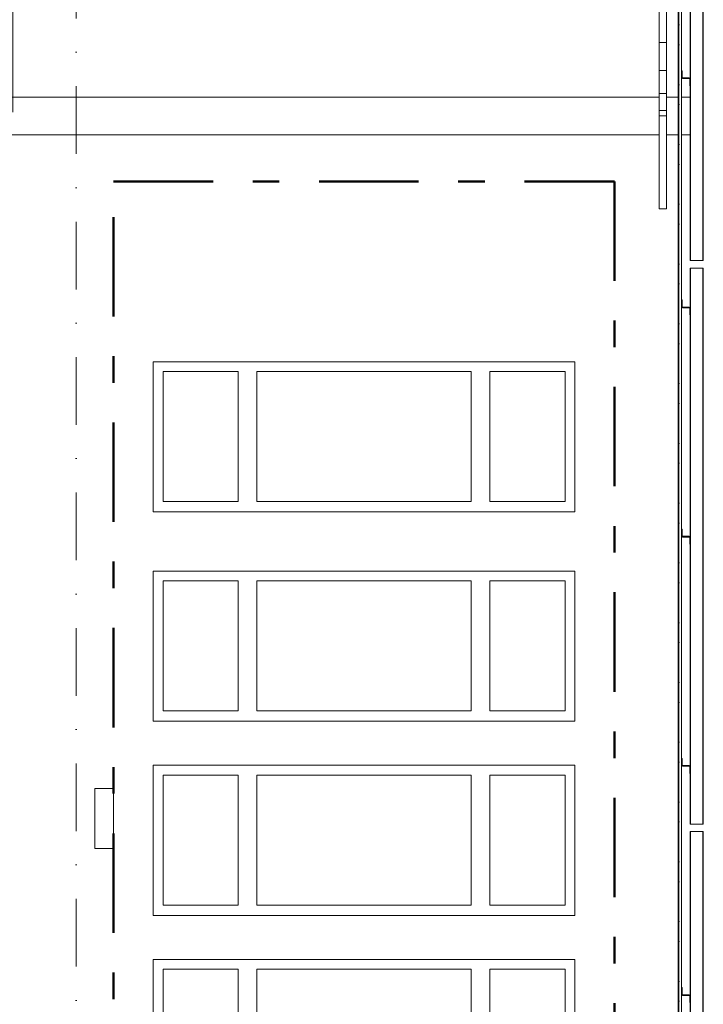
# Model space of a CAD drawing. Header units: centimetres. Extents: x -1103 to 10505, y -997 to 1780.
# Tile 53 of 102: x 8410 to 8774, y -175 to 349. Entities that reach past the tile are written whole.
import ezdxf
from ezdxf.enums import TextEntityAlignment as Align

# ---------------------------------------------------------------- set-up
doc = ezdxf.new("R2010")
doc.units = ezdxf.units.CM
doc.header["$LTSCALE"] = 0.1
doc.header["$MEASUREMENT"] = 0
for name, pattern in [('Kropki i Kreski', [720, 360, -180, 0, -180]), ('Przerywana podwójnie', [1093.611073, 529.166651, -211.666656, 141.111112, -211.666656]), ('Wipeout_Contour', [1000, 0, -1000])]:
    doc.linetypes.add(name, pattern=pattern)
for name, color, linetype in [('2_belki.K_IR', 7, 'Continuous'), ('2_lądowisko_IFC.ISTN', 7, 'Continuous'), ('2_słupy.K_IR', 7, 'Continuous'), ('2_ściana dekoracyjna.K_IR', 7, 'Continuous'), ('2_ściany zewnętrzne.ISTN', 7, 'Continuous'), ('3_opisy.K_IR', 7, 'Continuous'), ('4_osie.ISTN', 7, 'Continuous'), ('5_wymiary.K_IR', 7, 'Continuous')]:
    doc.layers.add(name, color=color, linetype=linetype)
doc.styles.add('GENERATED_STYLE_1', font='txt')
doc.styles.add('GENERATED_STYLE_3', font='txt')
doc.dimstyles.new('GENERATED_STYLE__3', dxfattribs={"dimtxt": 18, "dimasz": 9.178744, "dimexe": 0.18, "dimexo": 100, "dimgap": 0.09, "dimtad": 1, "dimtih": 1, "dimtoh": 1, "dimdec": 0, "dimzin": 0, "dimdsep": 46, "dimtxsty": 'GENERATED_STYLE_3', "dimblk": 'ARROWHEAD_2', "dimblk1": 'ARROWHEAD_2', "dimblk2": 'ARROWHEAD_2', "dimcen": 0.09, "dimclrd": 1, "dimclre": 1, "dimclrt": 1, "dimadec": 1, "dimazin": 0, "dimtfac": 1, "dimtdec": 4, "dimtmove": 0, "dimatfit": 3, "dimfxl": 1, "dimtolj": 1, "dimtzin": 0, "dimarcsym": 0})
pattern_1 = [(45, (10358.23, -421.512), (-15.9099, 15.9099), []), (45, (10352.927, -416.21), (-15.9099, 15.9099), [])]

# ---------------------------------------------------------------- blocks, each defined once
blk = doc.blocks.new('ElemPrzekroju_717_2', base_point=(10358.23, -421.51))
at = {"layer": '2_ściany zewnętrzne.ISTN', "color": 252, "linetype": 'Continuous', "lineweight": 13}
for p, q in [((8480.73, 86.7), (8480.73, 166.7)), ((8480.73, 166.7), (8705.13, 166.7)), ((8705.13, 166.7), (8705.13, 86.7)), ((8705.13, 86.7), (8480.73, 86.7))]:
    blk.add_line(p, q, dxfattribs=at)
at = {"layer": '2_ściany zewnętrzne.ISTN', "color": 7, "linetype": 'Continuous', "lineweight": 13}
for p, q in [((8485.93, 92.2), (8485.93, 161.5)), ((8485.93, 161.5), (8525.93, 161.5)), ((8525.93, 161.5), (8525.93, 92.2)), ((8535.93, 92.2), (8535.93, 161.5)), ((8535.93, 161.5), (8649.93, 161.5)), ((8649.93, 161.5), (8649.93, 92.2)), ((8659.93, 92.2), (8659.93, 161.5)), ((8659.93, 161.5), (8699.93, 161.5)), ((8699.93, 161.5), (8699.93, 92.2)), ((8525.93, 92.2), (8485.93, 92.2)), ((8649.93, 92.2), (8535.93, 92.2)), ((8699.93, 92.2), (8659.93, 92.2))]:
    blk.add_line(p, q, dxfattribs=at)
blk = doc.blocks.new('ElemPrzekroju_718_2', base_point=(10358.23, -421.51))
at = {"layer": '2_ściany zewnętrzne.ISTN', "color": 252, "linetype": 'Continuous', "lineweight": 13}
for p, q in [((8480.73, 55.27), (8705.13, 55.27)), ((8480.73, -24.73), (8480.73, 55.27)), ((8705.13, 55.27), (8705.13, -24.73)), ((8705.13, -24.73), (8480.73, -24.73))]:
    blk.add_line(p, q, dxfattribs=at)
at = {"layer": '2_ściany zewnętrzne.ISTN', "color": 7, "linetype": 'Continuous', "lineweight": 13}
for p, q in [((8485.93, -19.23), (8485.93, 50.07)), ((8485.93, 50.07), (8525.93, 50.07)), ((8525.93, 50.07), (8525.93, -19.23)), ((8535.93, -19.23), (8535.93, 50.07)), ((8535.93, 50.07), (8649.93, 50.07)), ((8649.93, 50.07), (8649.93, -19.23)), ((8659.93, -19.23), (8659.93, 50.07)), ((8659.93, 50.07), (8699.93, 50.07)), ((8699.93, 50.07), (8699.93, -19.23)), ((8525.93, -19.23), (8485.93, -19.23)), ((8649.93, -19.23), (8535.93, -19.23)), ((8699.93, -19.23), (8659.93, -19.23))]:
    blk.add_line(p, q, dxfattribs=at)
blk = doc.blocks.new('ElemPrzekroju_722_2', base_point=(10358.23, -421.51))
at = {"layer": '2_ściany zewnętrzne.ISTN', "color": 252, "linetype": 'Continuous', "lineweight": 13}
for p, q in [((8449.6, -60.51), (8459.6, -60.51)), ((8459.6, -60.51), (8459.6, -92.51)), ((8449.6, -92.51), (8459.6, -92.51))]:
    blk.add_line(p, q, dxfattribs=at)
blk = doc.blocks.new('ElemPrzekroju_723_2', base_point=(10358.23, -421.51))
at = {"layer": '2_ściany zewnętrzne.ISTN', "color": 252, "linetype": 'Continuous', "lineweight": 13}
for p, q in [((8480.73, -151.51), (8705.13, -151.51)), ((8480.73, -231.51), (8480.73, -151.51)), ((8705.13, -151.51), (8705.13, -231.51)), ((8705.13, -231.51), (8480.73, -231.51))]:
    blk.add_line(p, q, dxfattribs=at)
at = {"layer": '2_ściany zewnętrzne.ISTN', "color": 7, "linetype": 'Continuous', "lineweight": 13}
for p, q in [((8485.93, -226.01), (8485.93, -156.71)), ((8485.93, -156.71), (8525.93, -156.71)), ((8525.93, -156.71), (8525.93, -226.01)), ((8535.93, -226.01), (8535.93, -156.71)), ((8535.93, -156.71), (8649.93, -156.71)), ((8649.93, -156.71), (8649.93, -226.01)), ((8659.93, -226.01), (8659.93, -156.71)), ((8659.93, -156.71), (8699.93, -156.71)), ((8699.93, -156.71), (8699.93, -226.01)), ((8525.93, -226.01), (8485.93, -226.01)), ((8649.93, -226.01), (8535.93, -226.01)), ((8699.93, -226.01), (8659.93, -226.01))]:
    blk.add_line(p, q, dxfattribs=at)
blk = doc.blocks.new('ElemPrzekroju_725_2', base_point=(10358.23, -421.51))
at = {"layer": '2_ściany zewnętrzne.ISTN', "color": 252, "linetype": 'Continuous', "lineweight": 13}
for p, q in [((8762.02, -46.51), (8762.05, -46.51)), ((8449.6, -60.51), (8449.6, -92.51))]:
    blk.add_line(p, q, dxfattribs=at)
blk = doc.blocks.new('ElemPrzekroju_731_2', base_point=(10358.23, -421.51))
at = {"layer": '2_lądowisko_IFC.ISTN', "color": 252, "linetype": 'Continuous', "lineweight": 9}
for p, q in [((8750.13, 307.49), (7852.66, 307.49)), ((8760.23, 307.49), (8753.95, 307.49)), ((8766.55, 307.49), (8762.02, 307.49)), ((8750.13, 287.49), (7849.6, 287.49)), ((8760.23, 287.49), (8753.95, 287.49)), ((8766.55, 287.49), (8762.02, 287.49))]:
    blk.add_line(p, q, dxfattribs=at)
blk = doc.blocks.new('ElemPrzekroju_1094_2', base_point=(10358.23, -421.51))
at = {"layer": '2_ściany zewnętrzne.ISTN', "color": 252, "linetype": 'Continuous', "lineweight": 13}
for p, q in [((8480.73, -48.12), (8705.13, -48.12)), ((8480.73, -128.12), (8480.73, -48.12)), ((8705.13, -48.12), (8705.13, -128.12)), ((8705.13, -128.12), (8480.73, -128.12))]:
    blk.add_line(p, q, dxfattribs=at)
at = {"layer": '2_ściany zewnętrzne.ISTN', "color": 7, "linetype": 'Continuous', "lineweight": 13}
for p, q in [((8485.93, -122.62), (8485.93, -53.32)), ((8485.93, -53.32), (8525.93, -53.32)), ((8525.93, -53.32), (8525.93, -122.62)), ((8535.93, -122.62), (8535.93, -53.32)), ((8535.93, -53.32), (8649.93, -53.32)), ((8649.93, -53.32), (8649.93, -122.62)), ((8659.93, -122.62), (8659.93, -53.32)), ((8659.93, -53.32), (8699.93, -53.32)), ((8699.93, -53.32), (8699.93, -122.62)), ((8525.93, -122.62), (8485.93, -122.62)), ((8649.93, -122.62), (8535.93, -122.62)), ((8699.93, -122.62), (8659.93, -122.62))]:
    blk.add_line(p, q, dxfattribs=at)
blk = doc.blocks.new('ElemPrzekroju_1110_2', base_point=(10358.23, -421.51))
at = {"layer": '2_ściana dekoracyjna.K_IR', "color": 251, "linetype": 'Continuous', "lineweight": 0, "true_color": 0x5f5f5f}
blk.add_line((8760.23, -416.51), (8760.23, 808.49), dxfattribs=at)
blk.add_line((8760.23, -416.51), (8760.23, 808.49), dxfattribs=at)
blk = doc.blocks.new('ElemPrzekroju_1111_2', base_point=(10358.23, -421.51))
at = {"layer": '2_ściana dekoracyjna.K_IR', "color": 7, "linetype": 'Continuous', "lineweight": 0}
for p, q in [((8750.13, 300.44), (8753.95, 300.44)), ((8750.13, 248), (8750.13, 297.64)), ((8753.95, 297.64), (8753.95, 248)), ((8750.13, 248), (8753.95, 248))]:
    blk.add_line(p, q, dxfattribs=at)
blk = doc.blocks.new('ElemPrzekroju_1112_2', base_point=(10358.23, -421.51))
at = {"layer": '2_ściana dekoracyjna.K_IR', "color": 7, "linetype": 'Continuous', "lineweight": 0}
for p, q in [((8750.13, 336.52), (8750.13, 364.13)), ((8750.13, 364.13), (8753.95, 364.13)), ((8753.95, 364.13), (8753.95, 336.52)), ((8750.13, 321.72), (8750.13, 336.52)), ((8750.13, 336.52), (8753.95, 336.52)), ((8753.95, 336.52), (8753.95, 321.72)), ((8750.13, 309.49), (8750.13, 321.72)), ((8750.13, 321.72), (8753.95, 321.72)), ((8753.95, 321.72), (8753.95, 309.49)), ((8750.13, 297.64), (8750.13, 309.49)), ((8750.13, 309.49), (8753.95, 309.49)), ((8753.95, 309.49), (8753.95, 297.64)), ((8750.13, 297.64), (8753.95, 297.64))]:
    blk.add_line(p, q, dxfattribs=at)
blk = doc.blocks.new('ElemPrzekroju_1120_2', base_point=(10358.23, -421.51))
at = {"color": 254, "linetype": 'Wipeout_Contour', "lineweight": 0, "ltscale": 35136.105633}
blk.add_wipeout([(8760.43, -416.51), (8760.5, -416.51), (8760.5, 808.49), (8760.43, 808.49)], dxfattribs=at).dxf.layer = '2_ściana dekoracyjna.K_IR'
at = {"layer": '2_ściana dekoracyjna.K_IR', "linetype": 'Continuous', "lineweight": 0, "true_color": 0x000000}
h = blk.add_hatch(dxfattribs=at)
h.set_pattern_fill('Stal_0002', color=18, style=0, pattern_type=2)
h.set_pattern_definition(pattern_1)
h.paths.add_polyline_path([(8760.43, -416.51), (8760.5, -416.51), (8760.5, 808.49), (8760.43, 808.49)])
at = {"layer": '2_ściana dekoracyjna.K_IR', "color": 251, "linetype": 'Continuous', "lineweight": 0, "true_color": 0x5f5f5f}
for p, q in [((8760.24, -416.51), (8760.24, 808.49)), ((8762.02, -410.45), (8762.02, 808.49))]:
    blk.add_line(p, q, dxfattribs=at)
at = {"layer": '2_ściana dekoracyjna.K_IR', "color": 7, "linetype": 'Continuous', "lineweight": 0}
for p, q in [((8760.43, 808.49), (8760.43, -416.51)), ((8760.5, 808.49), (8760.5, -416.51))]:
    blk.add_line(p, q, dxfattribs=at)
blk = doc.blocks.new('ElemPrzekroju_1123_2', base_point=(10358.23, -421.51))
at = {"layer": '2_ściana dekoracyjna.K_IR', "color": 251, "linetype": 'Continuous', "lineweight": 0, "true_color": 0x5f5f5f}
blk.add_line((8760.24, -416.51), (8760.24, 808.49), dxfattribs=at)
blk = doc.blocks.new('ElemPrzekroju_1152_2', base_point=(10358.23, -421.51))
at = {"layer": '2_słupy.K_IR', "color": 252, "linetype": 'Continuous', "lineweight": 0}
for p, q in [((8766.55, -170.45), (8766.55, -83.41)), ((8766.55, -83.41), (8766.75, -83.41)), ((8766.75, -83.41), (8773.35, -83.41)), ((8766.75, -419.51), (8766.75, -83.41)), ((8773.35, -83.41), (8773.55, -83.41)), ((8773.35, -419.51), (8773.35, -83.41)), ((8773.55, -419.51), (8773.55, -83.41)), ((8766.55, -292.45), (8766.55, -174.45)), ((8766.55, -419.51), (8766.55, -296.45)), ((8766.55, -419.51), (8766.75, -419.51)), ((8766.75, -419.51), (8773.35, -419.51)), ((8773.35, -419.51), (8773.55, -419.51))]:
    blk.add_line(p, q, dxfattribs=at)
blk = doc.blocks.new('ElemPrzekroju_1154_2', base_point=(10358.23, -421.51))
at = {"layer": '2_słupy.K_IR', "color": 252, "linetype": 'Continuous', "lineweight": 0}
for p, q in [((8766.55, 195.55), (8766.55, 216.54)), ((8766.55, 216.54), (8766.75, 216.54)), ((8766.75, 216.54), (8773.35, 216.54)), ((8766.75, -79.41), (8766.75, 216.54)), ((8773.35, 216.54), (8773.55, 216.54)), ((8773.35, -79.41), (8773.35, 216.54)), ((8773.55, -79.41), (8773.55, 216.54)), ((8766.55, 73.55), (8766.55, 191.55)), ((8766.55, -48.45), (8766.55, 69.55)), ((8766.55, -79.41), (8766.55, -52.45)), ((8766.55, -79.41), (8766.75, -79.41)), ((8766.75, -79.41), (8773.35, -79.41)), ((8773.35, -79.41), (8773.55, -79.41))]:
    blk.add_line(p, q, dxfattribs=at)
blk = doc.blocks.new('ElemPrzekroju_1155_2', base_point=(10358.23, -421.51))
at = {"layer": '2_słupy.K_IR', "color": 252, "linetype": 'Continuous', "lineweight": 0}
for p, q in [((8766.55, 439.55), (8766.55, 516.49)), ((8766.55, 516.49), (8766.75, 516.49)), ((8766.75, 516.49), (8773.35, 516.49)), ((8766.75, 220.54), (8766.75, 516.49)), ((8773.35, 516.49), (8773.55, 516.49)), ((8773.35, 220.54), (8773.35, 516.49)), ((8773.55, 220.54), (8773.55, 516.49)), ((8766.55, 317.55), (8766.55, 435.55)), ((8766.55, 220.54), (8766.55, 313.55)), ((8766.55, 220.54), (8766.75, 220.54)), ((8766.75, 220.54), (8773.35, 220.54)), ((8773.35, 220.54), (8773.55, 220.54))]:
    blk.add_line(p, q, dxfattribs=at)
blk = doc.blocks.new('ElemPrzekroju_1157_2', base_point=(10358.23, -421.51))
at = {"color": 254, "linetype": 'Wipeout_Contour', "lineweight": 0, "ltscale": 61355.973066}
blk.add_wipeout([(8762.25, -166.45), (8762.05, -166.45), (8762.05, -170.45), (8762.55, -170.45), (8766.05, -170.45), (8766.05, -170.25), (8762.25, -170.25)], dxfattribs=at).dxf.layer = '2_belki.K_IR'
at = {"layer": '2_belki.K_IR', "linetype": 'Continuous', "lineweight": 0, "true_color": 0x000000}
h = blk.add_hatch(dxfattribs=at)
h.set_pattern_fill('Stal_0002', color=18, style=0, pattern_type=2)
h.set_pattern_definition(pattern_1)
h.paths.add_polyline_path([(8762.25, -166.45), (8762.05, -166.45), (8762.05, -170.45), (8762.55, -170.45), (8766.05, -170.45), (8766.05, -170.25), (8762.25, -170.25)])
at = {"layer": '2_belki.K_IR', "color": 7, "linetype": 'Continuous', "lineweight": 15}
blk.add_line((8762.25, -166.45), (8762.05, -166.45), dxfattribs=at)
at = {"color": 254, "linetype": 'Wipeout_Contour', "lineweight": 0, "ltscale": 61367.393188}
blk.add_wipeout([(8766.05, -170.45), (8762.55, -170.45), (8762.55, -170.65), (8766.35, -170.65), (8766.35, -174.45), (8766.55, -174.45), (8766.55, -170.45)], dxfattribs=at).dxf.layer = '2_belki.K_IR'
at = {"layer": '2_belki.K_IR', "linetype": 'Continuous', "lineweight": 0, "true_color": 0x000000}
h = blk.add_hatch(dxfattribs=at)
h.set_pattern_fill('Stal_0002', color=18, style=0, pattern_type=2)
h.set_pattern_definition(pattern_1)
h.paths.add_polyline_path([(8766.05, -170.45), (8762.55, -170.45), (8762.55, -170.65), (8766.35, -170.65), (8766.35, -174.45), (8766.55, -174.45), (8766.55, -170.45)])
at = {"layer": '2_belki.K_IR', "color": 7, "linetype": 'Continuous', "lineweight": 15}
for p, q in [((8762.05, -166.45), (8762.05, -170.45)), ((8762.25, -166.45), (8762.25, -170.25)), ((8762.55, -170.45), (8762.05, -170.45)), ((8766.05, -170.25), (8762.25, -170.25)), ((8762.55, -170.45), (8762.55, -170.65)), ((8766.05, -170.45), (8762.55, -170.45)), ((8766.35, -170.65), (8762.55, -170.65)), ((8766.05, -170.25), (8766.05, -170.45)), ((8766.55, -170.45), (8766.05, -170.45)), ((8766.35, -170.65), (8766.35, -174.45)), ((8766.55, -170.45), (8766.55, -174.45)), ((8766.55, -174.45), (8766.35, -174.45))]:
    blk.add_line(p, q, dxfattribs=at)
blk = doc.blocks.new('ElemPrzekroju_1159_2', base_point=(10358.23, -421.51))
at = {"color": 254, "linetype": 'Wipeout_Contour', "lineweight": 0, "ltscale": 61345.405277}
blk.add_wipeout([(8762.25, -44.45), (8762.05, -44.45), (8762.05, -48.45), (8762.55, -48.45), (8766.05, -48.45), (8766.05, -48.25), (8762.25, -48.25)], dxfattribs=at).dxf.layer = '2_belki.K_IR'
at = {"layer": '2_belki.K_IR', "linetype": 'Continuous', "lineweight": 0, "true_color": 0x000000}
h = blk.add_hatch(dxfattribs=at)
h.set_pattern_fill('Stal_0002', color=18, style=0, pattern_type=2)
h.set_pattern_definition(pattern_1)
h.paths.add_polyline_path([(8762.25, -44.45), (8762.05, -44.45), (8762.05, -48.45), (8762.55, -48.45), (8766.05, -48.45), (8766.05, -48.25), (8762.25, -48.25)])
at = {"layer": '2_belki.K_IR', "color": 7, "linetype": 'Continuous', "lineweight": 15}
blk.add_line((8762.25, -44.45), (8762.05, -44.45), dxfattribs=at)
at = {"color": 254, "linetype": 'Wipeout_Contour', "lineweight": 0, "ltscale": 61356.632506}
blk.add_wipeout([(8766.05, -48.45), (8762.55, -48.45), (8762.55, -48.65), (8766.35, -48.65), (8766.35, -52.45), (8766.55, -52.45), (8766.55, -48.45)], dxfattribs=at).dxf.layer = '2_belki.K_IR'
at = {"layer": '2_belki.K_IR', "linetype": 'Continuous', "lineweight": 0, "true_color": 0x000000}
h = blk.add_hatch(dxfattribs=at)
h.set_pattern_fill('Stal_0002', color=18, style=0, pattern_type=2)
h.set_pattern_definition(pattern_1)
h.paths.add_polyline_path([(8766.05, -48.45), (8762.55, -48.45), (8762.55, -48.65), (8766.35, -48.65), (8766.35, -52.45), (8766.55, -52.45), (8766.55, -48.45)])
at = {"layer": '2_belki.K_IR', "color": 7, "linetype": 'Continuous', "lineweight": 15}
for p, q in [((8762.05, -44.45), (8762.05, -48.45)), ((8762.25, -44.45), (8762.25, -48.25)), ((8762.55, -48.45), (8762.05, -48.45)), ((8766.05, -48.25), (8762.25, -48.25)), ((8762.55, -48.45), (8762.55, -48.65)), ((8766.05, -48.45), (8762.55, -48.45)), ((8766.35, -48.65), (8762.55, -48.65)), ((8766.05, -48.25), (8766.05, -48.45)), ((8766.55, -48.45), (8766.05, -48.45)), ((8766.35, -48.65), (8766.35, -52.45)), ((8766.55, -48.45), (8766.55, -52.45)), ((8766.55, -52.45), (8766.35, -52.45))]:
    blk.add_line(p, q, dxfattribs=at)
blk = doc.blocks.new('ElemPrzekroju_1160_2', base_point=(10358.23, -421.51))
at = {"color": 254, "linetype": 'Wipeout_Contour', "lineweight": 0, "ltscale": 61346.725246}
blk.add_wipeout([(8762.25, 77.55), (8762.05, 77.55), (8762.05, 73.55), (8762.55, 73.55), (8766.05, 73.55), (8766.05, 73.75), (8762.25, 73.75)], dxfattribs=at).dxf.layer = '2_belki.K_IR'
at = {"layer": '2_belki.K_IR', "linetype": 'Continuous', "lineweight": 0, "true_color": 0x000000}
h = blk.add_hatch(dxfattribs=at)
h.set_pattern_fill('Stal_0002', color=18, style=0, pattern_type=2)
h.set_pattern_definition(pattern_1)
h.paths.add_polyline_path([(8762.25, 77.55), (8762.05, 77.55), (8762.05, 73.55), (8762.55, 73.55), (8766.05, 73.55), (8766.05, 73.75), (8762.25, 73.75)])
at = {"layer": '2_belki.K_IR', "color": 7, "linetype": 'Continuous', "lineweight": 15}
blk.add_line((8762.25, 77.55), (8762.05, 77.55), dxfattribs=at)
at = {"color": 254, "linetype": 'Wipeout_Contour', "lineweight": 0, "ltscale": 61357.757376}
blk.add_wipeout([(8766.05, 73.55), (8762.55, 73.55), (8762.55, 73.35), (8766.35, 73.35), (8766.35, 69.55), (8766.55, 69.55), (8766.55, 73.55)], dxfattribs=at).dxf.layer = '2_belki.K_IR'
at = {"layer": '2_belki.K_IR', "linetype": 'Continuous', "lineweight": 0, "true_color": 0x000000}
h = blk.add_hatch(dxfattribs=at)
h.set_pattern_fill('Stal_0002', color=18, style=0, pattern_type=2)
h.set_pattern_definition(pattern_1)
h.paths.add_polyline_path([(8766.05, 73.55), (8762.55, 73.55), (8762.55, 73.35), (8766.35, 73.35), (8766.35, 69.55), (8766.55, 69.55), (8766.55, 73.55)])
at = {"layer": '2_belki.K_IR', "color": 7, "linetype": 'Continuous', "lineweight": 15}
for p, q in [((8762.05, 77.55), (8762.05, 73.55)), ((8762.55, 73.55), (8762.05, 73.55)), ((8762.25, 77.55), (8762.25, 73.75)), ((8766.05, 73.75), (8762.25, 73.75)), ((8762.55, 73.55), (8762.55, 73.35)), ((8766.05, 73.55), (8762.55, 73.55)), ((8766.05, 73.75), (8766.05, 73.55)), ((8766.55, 73.55), (8766.05, 73.55)), ((8766.55, 73.55), (8766.55, 69.55)), ((8766.35, 73.35), (8762.55, 73.35)), ((8766.35, 73.35), (8766.35, 69.55)), ((8766.55, 69.55), (8766.35, 69.55))]:
    blk.add_line(p, q, dxfattribs=at)
blk = doc.blocks.new('ElemPrzekroju_1161_2', base_point=(10358.23, -421.51))
at = {"color": 254, "linetype": 'Wipeout_Contour', "lineweight": 0, "ltscale": 61359.932204}
blk.add_wipeout([(8762.25, 199.55), (8762.05, 199.55), (8762.05, 195.55), (8762.55, 195.55), (8766.05, 195.55), (8766.05, 195.75), (8762.25, 195.75)], dxfattribs=at).dxf.layer = '2_belki.K_IR'
at = {"layer": '2_belki.K_IR', "linetype": 'Continuous', "lineweight": 0, "true_color": 0x000000}
h = blk.add_hatch(dxfattribs=at)
h.set_pattern_fill('Stal_0002', color=18, style=0, pattern_type=2)
h.set_pattern_definition(pattern_1)
h.paths.add_polyline_path([(8762.25, 199.55), (8762.05, 199.55), (8762.05, 195.55), (8762.55, 195.55), (8766.05, 195.55), (8766.05, 195.75), (8762.25, 195.75)])
at = {"layer": '2_belki.K_IR', "color": 7, "linetype": 'Continuous', "lineweight": 15}
blk.add_line((8762.25, 199.55), (8762.05, 199.55), dxfattribs=at)
at = {"color": 254, "linetype": 'Wipeout_Contour', "lineweight": 0, "ltscale": 61370.767145}
blk.add_wipeout([(8766.05, 195.55), (8762.55, 195.55), (8762.55, 195.35), (8766.35, 195.35), (8766.35, 191.55), (8766.55, 191.55), (8766.55, 195.55)], dxfattribs=at).dxf.layer = '2_belki.K_IR'
at = {"layer": '2_belki.K_IR', "linetype": 'Continuous', "lineweight": 0, "true_color": 0x000000}
h = blk.add_hatch(dxfattribs=at)
h.set_pattern_fill('Stal_0002', color=18, style=0, pattern_type=2)
h.set_pattern_definition(pattern_1)
h.paths.add_polyline_path([(8766.05, 195.55), (8762.55, 195.55), (8762.55, 195.35), (8766.35, 195.35), (8766.35, 191.55), (8766.55, 191.55), (8766.55, 195.55)])
at = {"layer": '2_belki.K_IR', "color": 7, "linetype": 'Continuous', "lineweight": 15}
for p, q in [((8762.05, 199.55), (8762.05, 195.55)), ((8762.25, 199.55), (8762.25, 195.75)), ((8762.55, 195.55), (8762.05, 195.55)), ((8766.05, 195.75), (8762.25, 195.75)), ((8762.55, 195.55), (8762.55, 195.35)), ((8766.05, 195.55), (8762.55, 195.55)), ((8766.35, 195.35), (8762.55, 195.35)), ((8766.05, 195.75), (8766.05, 195.55)), ((8766.55, 195.55), (8766.05, 195.55)), ((8766.35, 195.35), (8766.35, 191.55)), ((8766.55, 195.55), (8766.55, 191.55)), ((8766.55, 191.55), (8766.35, 191.55))]:
    blk.add_line(p, q, dxfattribs=at)
blk = doc.blocks.new('ElemPrzekroju_1162_2', base_point=(10358.23, -421.51))
at = {"color": 254, "linetype": 'Wipeout_Contour', "lineweight": 0, "ltscale": 61385.01848}
blk.add_wipeout([(8762.25, 321.55), (8762.05, 321.55), (8762.05, 317.55), (8762.55, 317.55), (8766.05, 317.55), (8766.05, 317.75), (8762.25, 317.75)], dxfattribs=at).dxf.layer = '2_belki.K_IR'
at = {"layer": '2_belki.K_IR', "linetype": 'Continuous', "lineweight": 0, "true_color": 0x000000}
h = blk.add_hatch(dxfattribs=at)
h.set_pattern_fill('Stal_0002', color=18, style=0, pattern_type=2)
h.set_pattern_definition(pattern_1)
h.paths.add_polyline_path([(8762.25, 321.55), (8762.05, 321.55), (8762.05, 317.55), (8762.55, 317.55), (8766.05, 317.55), (8766.05, 317.75), (8762.25, 317.75)])
at = {"layer": '2_belki.K_IR', "color": 7, "linetype": 'Continuous', "lineweight": 15}
blk.add_line((8762.25, 321.55), (8762.05, 321.55), dxfattribs=at)
at = {"color": 254, "linetype": 'Wipeout_Contour', "lineweight": 0, "ltscale": 61395.654257}
blk.add_wipeout([(8766.05, 317.55), (8762.55, 317.55), (8762.55, 317.35), (8766.35, 317.35), (8766.35, 313.55), (8766.55, 313.55), (8766.55, 317.55)], dxfattribs=at).dxf.layer = '2_belki.K_IR'
at = {"layer": '2_belki.K_IR', "linetype": 'Continuous', "lineweight": 0, "true_color": 0x000000}
h = blk.add_hatch(dxfattribs=at)
h.set_pattern_fill('Stal_0002', color=18, style=0, pattern_type=2)
h.set_pattern_definition(pattern_1)
h.paths.add_polyline_path([(8766.05, 317.55), (8762.55, 317.55), (8762.55, 317.35), (8766.35, 317.35), (8766.35, 313.55), (8766.55, 313.55), (8766.55, 317.55)])
at = {"layer": '2_belki.K_IR', "color": 7, "linetype": 'Continuous', "lineweight": 15}
for p, q in [((8762.05, 321.55), (8762.05, 317.55)), ((8762.25, 321.55), (8762.25, 317.75)), ((8762.55, 317.55), (8762.05, 317.55)), ((8766.05, 317.75), (8762.25, 317.75)), ((8762.55, 317.55), (8762.55, 317.35)), ((8766.05, 317.55), (8762.55, 317.55)), ((8766.35, 317.35), (8762.55, 317.35)), ((8766.05, 317.75), (8766.05, 317.55)), ((8766.55, 317.55), (8766.05, 317.55)), ((8766.35, 317.35), (8766.35, 313.55)), ((8766.55, 317.55), (8766.55, 313.55)), ((8766.55, 313.55), (8766.35, 313.55))]:
    blk.add_line(p, q, dxfattribs=at)
blk = doc.blocks.new('Standardowy znacznik osi[9]_2', base_point=(8439.6, 1278.49))
at = {"layer": '4_osie.ISTN', "color": 252, "linetype": 'Kropki i Kreski', "lineweight": 15}
blk.add_line((8439.6, 1178.49), (8439.6, -721.51), dxfattribs=at)
at = {"layer": '4_osie.ISTN', "color": 252, "lineweight": 0, "style": 'GENERATED_STYLE_1'}
blk.add_attdef('AC_MarkerText_1', text='', height=35, rotation=360, dxfattribs=at).set_placement((8439.6, 1320.19), align=Align.MIDDLE_CENTER)
blk = doc.blocks.new('*D2097', base_point=(10358.23, -421.51))
at = {"layer": '5_wymiary.K_IR', "color": 1, "linetype": 'Continuous', "lineweight": 0}
for p, q in [((8405.87, 299.49), (8405.87, 419.74)), ((8805.72, 20.72), (8805.72, 419.74)), ((8409.36, 416.72), (8402.39, 404.64)), ((8802.23, 404.64), (8809.21, 416.72)), ((8399.97, 410.68), (8405.87, 410.68)), ((8405.87, 410.68), (8805.72, 410.68)), ((8805.72, 410.68), (8811.63, 410.68))]:
    blk.add_line(p, q, dxfattribs=at)
at = {"color": 254, "linetype": 'Wipeout_Contour', "lineweight": 0, "ltscale": 34464.817476}
blk.add_wipeout([(8585.31, 414.28), (8626.29, 414.28), (8626.29, 432.28), (8585.31, 432.28)], dxfattribs=at).dxf.layer = '5_wymiary.K_IR'
at = {"layer": '5_wymiary.K_IR', "color": 7, "linetype": 'Continuous', "lineweight": 0}
for p, q in [((8626.29, 432.28), (8585.31, 432.28)), ((8585.31, 432.28), (8585.31, 414.28)), ((8626.29, 414.28), (8626.29, 432.28)), ((8585.31, 414.28), (8626.29, 414.28))]:
    blk.add_line(p, q, dxfattribs=at)
at = {"layer": '5_wymiary.K_IR', "color": 1, "lineweight": 0, "insert": (8585.31, 414.28), "char_height": 18, "attachment_point": 7, "style": 'GENERATED_STYLE_3'}
blk.add_mtext('\\A1;{\\pql;\\fArial|b0|i1|c238|p38;400}', dxfattribs=at)
blk = doc.blocks.new('ARROWHEAD_2')
at = {"color": 0, "linetype": 'Continuous', "lineweight": 0}
for p, q in [((-0.378, -0.655), (0.378, 0.655)), ((0, 0), (-1, 0))]:
    blk.add_line(p, q, dxfattribs=at)

msp = doc.modelspace()

# ---------------------------------------------------------------- linework, layer by layer
at = {"layer": '3_opisy.K_IR', "color": 190, "linetype": 'Przerywana podwójnie', "lineweight": 50}
msp.add_lwpolyline([(8459.6, 262.64), (8726.26, 262.64), (8726.26, -356.03), (8459.6, -356.03)], close=True, dxfattribs=at)

# ---------------------------------------------------------------- block references
at = {"layer": '2_lądowisko_IFC.ISTN', "lineweight": 0}
msp.add_blockref('ElemPrzekroju_731_2', (10358.23, -421.51), dxfattribs=at)
at = {"layer": '2_słupy.K_IR', "lineweight": 0}
for name in ['ElemPrzekroju_1155_2', 'ElemPrzekroju_1154_2', 'ElemPrzekroju_1152_2']:
    msp.add_blockref(name, (10358.23, -421.51), dxfattribs=at)
at = {"layer": '2_ściana dekoracyjna.K_IR', "lineweight": 0}
for name in ['ElemPrzekroju_1110_2', 'ElemPrzekroju_1112_2', 'ElemPrzekroju_1111_2']:
    msp.add_blockref(name, (10358.23, -421.51), dxfattribs=at)
at = {"layer": '2_ściany zewnętrzne.ISTN', "lineweight": 0}
for name in ['ElemPrzekroju_717_2', 'ElemPrzekroju_718_2', 'ElemPrzekroju_725_2', 'ElemPrzekroju_1094_2', 'ElemPrzekroju_722_2', 'ElemPrzekroju_723_2']:
    msp.add_blockref(name, (10358.23, -421.51), dxfattribs=at)
at = {"layer": '4_osie.ISTN', "color": 252, "linetype": 'Continuous', "lineweight": 0}
msp.add_blockref('Standardowy znacznik osi[9]_2', (8439.6, 1278.49), dxfattribs=at)

# ---------------------------------------------------------------- next in the draw order: block references
at = {"layer": '2_ściana dekoracyjna.K_IR', "lineweight": 0}
msp.add_blockref('ElemPrzekroju_1120_2', (10358.23, -421.51), dxfattribs=at)

# ---------------------------------------------------------------- next in the draw order: block references
msp.add_blockref('ElemPrzekroju_1123_2', (10358.23, -421.51), dxfattribs=at)

# ---------------------------------------------------------------- next in the draw order: block references
at = {"layer": '2_belki.K_IR', "lineweight": 0}
for name in ['ElemPrzekroju_1162_2', 'ElemPrzekroju_1161_2', 'ElemPrzekroju_1160_2', 'ElemPrzekroju_1159_2', 'ElemPrzekroju_1157_2']:
    msp.add_blockref(name, (10358.23, -421.51), dxfattribs=at)

# ---------------------------------------------------------------- next in the draw order: dimensions: what is measured, and where the dimension line sits
at = {"layer": '5_wymiary.K_IR', "color": 1, "linetype": 'Continuous', "lineweight": 0}
dim = msp.add_linear_dim(base=(8805.72, 410.68), p1=(8405.87, 199.49), p2=(8805.72, -79.28), text='<MeasuredValue>', dimstyle='GENERATED_STYLE__3', dxfattribs=at)
dim.commit()
dim.dimension.update_dxf_attribs({"geometry": '*D2097', "text_midpoint": (8688.56, 423.28), "dimtype": 160})

doc.saveas('drawing.dxf')
